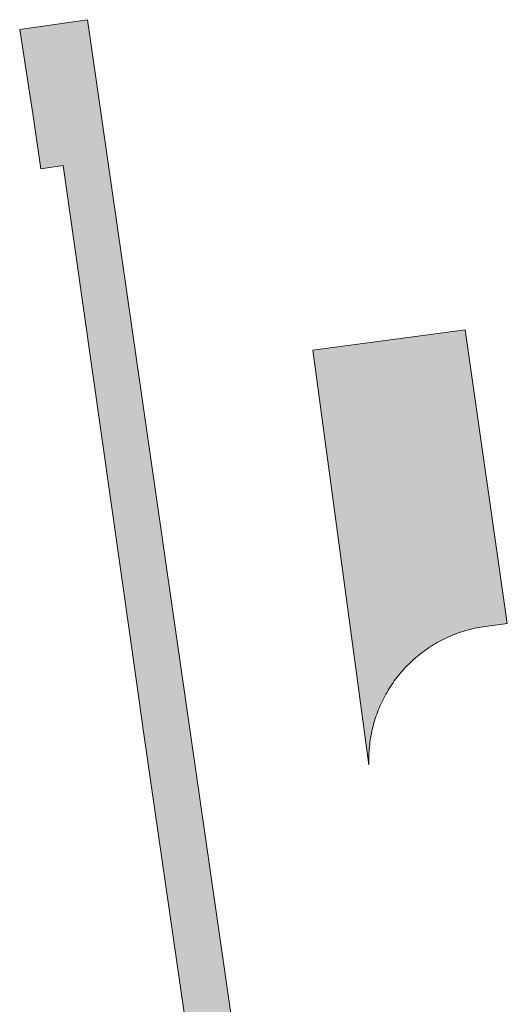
# Model space of a CAD drawing. Extents: x 97094 to 109644, y 463509 to 471969.
# Tile 39 of 256: x 99554 to 99571, y 467499 to 467534. Entities that reach past the tile are written whole.
import ezdxf

# ---------------------------------------------------------------- set-up
doc = ezdxf.new("R2010")
doc.units = 0
doc.layers.add('109 Onkruidbestrijding elementen', color=6, linetype='Continuous', lineweight=20, true_color=0xff00ff)

msp = doc.modelspace()

# ---------------------------------------------------------------- hatches: boundary and pattern name
at = {"layer": '109 Onkruidbestrijding elementen', "true_color": 0xff00ff}
for points in [[(99554.401, 467530.383), (99554.657, 467528.58), (99555.454, 467528.696), (99557.874, 467511.715), (99558.321, 467508.506), (99561.817, 467484.298), (99562.202, 467481.732), (99561.963, 467480.742), (99563.468, 467470.767), (99563.382, 467469.849), (99562.399, 467462.043), (99568.125, 467462.898), (99568.14, 467462.9), (99568.155, 467462.903), (99568.17, 467462.906), (99568.184, 467462.909), (99568.199, 467462.912), (99568.214, 467462.916), (99568.228, 467462.919), (99568.243, 467462.923), (99568.257, 467462.928), (99568.272, 467462.932), (99568.286, 467462.937), (99568.3, 467462.942), (99568.314, 467462.947), (99568.328, 467462.952), (99568.342, 467462.958), (99568.356, 467462.964), (99568.37, 467462.97), (99568.384, 467462.977), (99568.397, 467462.983), (99568.411, 467462.99), (99568.424, 467462.997), (99568.437, 467463.004), (99568.45, 467463.012), (99568.463, 467463.019), (99568.476, 467463.027), (99568.489, 467463.035), (99568.502, 467463.044), (99568.514, 467463.052), (99568.526, 467463.061), (99568.538, 467463.07), (99568.55, 467463.079), (99568.562, 467463.088), (99568.574, 467463.098), (99568.585, 467463.108), (99568.597, 467463.117), (99568.608, 467463.128), (99568.619, 467463.138), (99568.63, 467463.148), (99568.641, 467463.159), (99568.651, 467463.17), (99568.661, 467463.181), (99568.672, 467463.192), (99568.682, 467463.203), (99568.691, 467463.215), (99568.701, 467463.226), (99568.71, 467463.238), (99568.72, 467463.25), (99568.729, 467463.262), (99568.737, 467463.274), (99568.746, 467463.287), (99568.754, 467463.299), (99568.762, 467463.312), (99568.77, 467463.325), (99568.778, 467463.338), (99568.786, 467463.351), (99568.793, 467463.364), (99568.8, 467463.377), (99568.807, 467463.391), (99568.814, 467463.404), (99568.82, 467463.418), (99568.826, 467463.432), (99568.832, 467463.445), (99568.838, 467463.459), (99568.844, 467463.473), (99568.849, 467463.488), (99568.854, 467463.502), (99568.859, 467463.516), (99568.863, 467463.53), (99568.868, 467463.545), (99568.872, 467463.559), (99568.875, 467463.574), (99568.879, 467463.589), (99568.882, 467463.603), (99568.886, 467463.618), (99568.888, 467463.633), (99568.891, 467463.648), (99568.893, 467463.663), (99568.896, 467463.678), (99568.898, 467463.692), (99568.899, 467463.707), (99568.901, 467463.722), (99568.902, 467463.738), (99568.903, 467463.753), (99568.903, 467463.768), (99568.904, 467463.783), (99568.904, 467463.798), (99568.904, 467463.813), (99568.903, 467463.828), (99568.903, 467463.843), (99568.902, 467463.858), (99568.901, 467463.873), (99568.9, 467463.888), (99568.898, 467463.903), (99568.896, 467463.918), (99568.894, 467463.933), (99566.828, 467477.838), (99562.951, 467487.92), (99556.324, 467533.875), (99553.911, 467533.526), (99554.401, 467530.383)], [(99566.311, 467507.419), (99566.309, 467507.498), (99566.308, 467507.577), (99566.308, 467507.656), (99566.31, 467507.736), (99566.312, 467507.815), (99566.317, 467507.894), (99566.322, 467507.973), (99566.329, 467508.051), (99566.337, 467508.13), (99566.347, 467508.209), (99566.357, 467508.287), (99566.369, 467508.365), (99566.383, 467508.443), (99566.397, 467508.521), (99566.413, 467508.599), (99566.431, 467508.676), (99566.449, 467508.753), (99566.469, 467508.83), (99566.49, 467508.906), (99566.512, 467508.982), (99566.536, 467509.057), (99566.56, 467509.133), (99566.586, 467509.207), (99566.614, 467509.282), (99566.642, 467509.356), (99566.672, 467509.429), (99566.703, 467509.502), (99566.735, 467509.574), (99566.768, 467509.646), (99566.803, 467509.717), (99566.839, 467509.788), (99566.875, 467509.858), (99566.913, 467509.927), (99566.953, 467509.996), (99566.993, 467510.064), (99567.034, 467510.132), (99567.077, 467510.198), (99567.12, 467510.264), (99567.165, 467510.33), (99567.211, 467510.394), (99567.258, 467510.458), (99567.306, 467510.521), (99567.355, 467510.583), (99567.405, 467510.645), (99567.456, 467510.705), (99567.508, 467510.765), (99567.561, 467510.824), (99567.614, 467510.882), (99567.669, 467510.939), (99567.725, 467510.995), (99567.782, 467511.05), (99567.84, 467511.104), (99567.898, 467511.157), (99567.958, 467511.21), (99568.018, 467511.261), (99568.079, 467511.311), (99568.141, 467511.361), (99568.204, 467511.409), (99568.267, 467511.456), (99568.331, 467511.502), (99568.397, 467511.547), (99568.462, 467511.591), (99568.529, 467511.634), (99568.596, 467511.676), (99568.664, 467511.717), (99568.733, 467511.756), (99568.802, 467511.794), (99568.872, 467511.832), (99568.942, 467511.868), (99569.013, 467511.903), (99569.085, 467511.936), (99569.157, 467511.969), (99569.23, 467512), (99569.303, 467512.03), (99569.377, 467512.059), (99569.451, 467512.087), (99569.525, 467512.113), (99569.6, 467512.138), (99569.676, 467512.162), (99569.752, 467512.185), (99569.828, 467512.207), (99569.904, 467512.227), (99569.981, 467512.246), (99570.058, 467512.263), (99570.136, 467512.28), (99570.214, 467512.295), (99570.291, 467512.308), (99570.37, 467512.321), (99570.448, 467512.332), (99571.223, 467512.436), (99569.725, 467522.858), (99564.321, 467522.143), (99566.311, 467507.419)]]:
    msp.add_hatch(color=6, dxfattribs=at).paths.add_polyline_path(points)

# ---------------------------------------------------------------- linework, layer by layer
at = {"layer": '109 Onkruidbestrijding elementen', "color": 3, "true_color": 0x00ff00}
msp.add_lwpolyline([(99562.951, 467487.92), (99556.324, 467533.875), (99553.911, 467533.526), (99554.401, 467530.383), (99554.401, 467530.383), (99554.657, 467528.58), (99555.454, 467528.696), (99557.874, 467511.715), (99558.321, 467508.506), (99561.817, 467484.298)], dxfattribs=at)
msp.add_lwpolyline([(99566.311, 467507.419), (99566.309, 467507.498), (99566.308, 467507.577), (99566.308, 467507.656), (99566.31, 467507.736), (99566.312, 467507.815), (99566.317, 467507.894), (99566.322, 467507.973), (99566.329, 467508.051), (99566.337, 467508.13), (99566.347, 467508.209), (99566.357, 467508.287), (99566.369, 467508.365), (99566.383, 467508.443), (99566.397, 467508.521), (99566.413, 467508.599), (99566.431, 467508.676), (99566.449, 467508.753), (99566.469, 467508.83), (99566.49, 467508.906), (99566.512, 467508.982), (99566.536, 467509.057), (99566.56, 467509.133), (99566.586, 467509.207), (99566.614, 467509.282), (99566.642, 467509.356), (99566.672, 467509.429), (99566.703, 467509.502), (99566.735, 467509.574), (99566.768, 467509.646), (99566.803, 467509.717), (99566.839, 467509.788), (99566.875, 467509.858), (99566.913, 467509.927), (99566.953, 467509.996), (99566.993, 467510.064), (99567.034, 467510.132), (99567.077, 467510.198), (99567.12, 467510.264), (99567.165, 467510.33), (99567.211, 467510.394), (99567.258, 467510.458), (99567.306, 467510.521), (99567.355, 467510.583), (99567.405, 467510.645), (99567.456, 467510.705), (99567.508, 467510.765), (99567.561, 467510.824), (99567.614, 467510.882), (99567.669, 467510.939), (99567.725, 467510.995), (99567.782, 467511.05), (99567.84, 467511.104), (99567.898, 467511.157), (99567.958, 467511.21), (99568.018, 467511.261), (99568.079, 467511.311), (99568.141, 467511.361), (99568.204, 467511.409), (99568.267, 467511.456), (99568.331, 467511.502), (99568.397, 467511.547), (99568.462, 467511.591), (99568.529, 467511.634), (99568.596, 467511.676), (99568.664, 467511.717), (99568.733, 467511.756), (99568.802, 467511.794), (99568.872, 467511.832), (99568.942, 467511.868), (99569.013, 467511.903), (99569.085, 467511.936), (99569.157, 467511.969), (99569.23, 467512), (99569.303, 467512.03), (99569.377, 467512.059), (99569.451, 467512.087), (99569.525, 467512.113), (99569.6, 467512.138), (99569.676, 467512.162), (99569.752, 467512.185), (99569.828, 467512.207), (99569.904, 467512.227), (99569.981, 467512.246), (99570.058, 467512.263), (99570.136, 467512.28), (99570.214, 467512.295), (99570.291, 467512.308), (99570.37, 467512.321), (99570.448, 467512.332), (99571.223, 467512.436), (99569.725, 467522.858), (99564.321, 467522.143), (99566.311, 467507.419)], close=True, dxfattribs=at)

doc.saveas('drawing.dxf')
